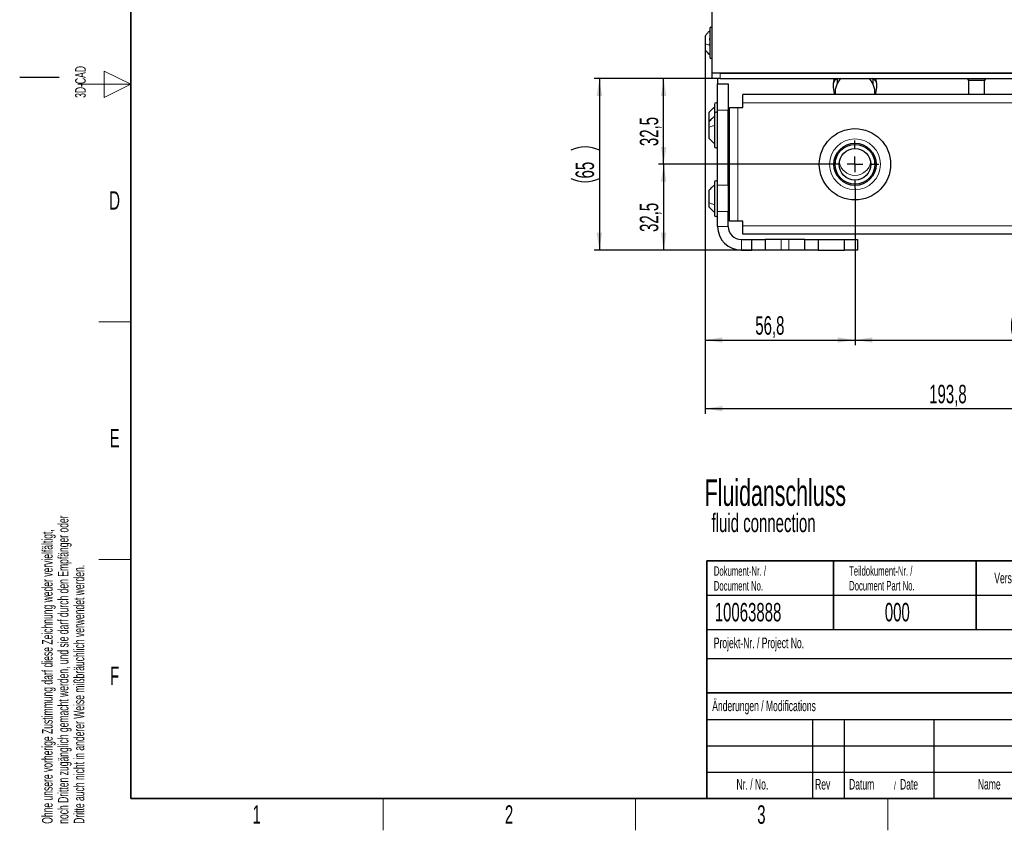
# Paper-space layout 'Blatt5' of a CAD drawing. Header units: millimetres. Extents: x 5 to 418, y 2 to 292.
# Tile 1 of 22: x 5 to 191, y 6 to 159. Entities that reach past the tile are written whole.
import ezdxf

# ---------------------------------------------------------------- set-up
doc = ezdxf.new("R2010")
doc.units = ezdxf.units.MM
doc.layers.add('SLD-0', color=7, linetype='Continuous')
doc.styles.add('SLDTEXTSTYLE0', font='TXT', dxfattribs={"width": 0.605})
doc.dimstyles.new('SLDDIMSTYLE6', dxfattribs={"dimtxt": 3.5, "dimasz": 3.302, "dimexe": 0, "dimexo": 0.0625, "dimgap": 0.875, "dimtad": 1, "dimlfac": 2, "dimrnd": 1e-09, "dimzin": 12, "dimdsep": 46, "dimtxsty": 'SLDTEXTSTYLE0', "dimsah": 1, "dimcen": 0.09, "dimadec": 0, "dimazin": 3, "dimtfac": 1, "dimtofl": 0, "dimtmove": 0, "dimatfit": 3, "dimfxl": 1, "dimfrac": 2, "dimtolj": 1, "dimtzin": 12, "dimarcsym": 0})
doc.dimstyles.new('SLDDIMSTYLE7', dxfattribs={"dimtxt": 3.5, "dimasz": 3.302, "dimexe": 0, "dimexo": 0.0625, "dimgap": 0.875, "dimtad": 1, "dimdec": 1, "dimlfac": 2, "dimrnd": 1e-09, "dimzin": 12, "dimdsep": 46, "dimtxsty": 'SLDTEXTSTYLE0', "dimsah": 1, "dimcen": 0.09, "dimadec": 0, "dimazin": 3, "dimtfac": 1, "dimtofl": 0, "dimtmove": 0, "dimatfit": 3, "dimfxl": 1, "dimfrac": 2, "dimtolj": 1, "dimtzin": 12, "dimarcsym": 0})

# ---------------------------------------------------------------- blocks, each defined once
blk = doc.blocks.new('_D_26')
at = {"layer": 'SLD-0', "color": 7}
for p, q in [((137.57, 148.34), (125.86, 148.34)), ((126.86, 132.09), (126.86, 148.34)), ((158.57, 132.09), (125.86, 132.09))]:
    blk.add_line(p, q, dxfattribs=at)
for points in [[(126.86, 148.34), (126.35, 145.04), (127.36, 145.04)], [(126.86, 132.09), (127.36, 135.39), (126.35, 135.39)]]:
    blk.add_solid(points, dxfattribs=at)
at = {"layer": 'SLD-0', "color": 7, "insert": (122.34, 135.54), "char_height": 3.5, "attachment_point": 1, "rotation": 90, "style": 'SLDTEXTSTYLE0'}
blk.add_mtext('32,5', dxfattribs=at)
blk = doc.blocks.new('_D_27')
at = {"layer": 'SLD-0', "color": 7}
for p, q in [((158.57, 132.09), (125.86, 132.09)), ((126.86, 132.09), (126.86, 115.84)), ((141.57, 115.84), (125.86, 115.84))]:
    blk.add_line(p, q, dxfattribs=at)
for points in [[(126.86, 132.09), (126.35, 128.79), (127.36, 128.79)], [(126.86, 115.84), (127.36, 119.14), (126.35, 119.14)]]:
    blk.add_solid(points, dxfattribs=at)
at = {"layer": 'SLD-0', "color": 7, "insert": (122.34, 119.29), "char_height": 3.5, "attachment_point": 1, "rotation": 90, "style": 'SLDTEXTSTYLE0'}
blk.add_mtext('32,5', dxfattribs=at)
blk = doc.blocks.new('_D_28')
at = {"layer": 'SLD-0', "color": 7}
for p, q in [((137.57, 148.34), (113.69, 148.34)), ((114.69, 148.34), (114.69, 115.84)), ((143.57, 115.84), (113.69, 115.84))]:
    blk.add_line(p, q, dxfattribs=at)
for centre, start, end in [((112, 129.39), 63.4349, 116.5651), ((112, 134.79), 243.4349, 296.5651)]:
    blk.add_arc(centre, 6.01, start, end, dxfattribs=at)
for points in [[(114.69, 148.34), (114.18, 145.04), (115.2, 145.04)], [(114.69, 115.84), (115.2, 119.14), (114.18, 119.14)]]:
    blk.add_solid(points, dxfattribs=at)
at = {"layer": 'SLD-0', "color": 7, "insert": (110.18, 129.42), "char_height": 3.5, "attachment_point": 1, "rotation": 90, "style": 'SLDTEXTSTYLE0'}
blk.add_mtext('65', dxfattribs=at)
blk = doc.blocks.new('_D_29')
at = {"layer": 'SLD-0', "color": 7}
for p, q in [((163.07, 127.59), (163.07, 97.83)), ((231.57, 127.59), (231.57, 97.83)), ((163.07, 98.83), (231.57, 98.83))]:
    blk.add_line(p, q, dxfattribs=at)
for centre, start, end in [((198.68, 101.51), 153.4349, 206.5651), ((195.95, 101.51), 333.4349, 26.5651)]:
    blk.add_arc(centre, 6.01, start, end, dxfattribs=at)
for points in [[(163.07, 98.83), (166.37, 98.32), (166.37, 99.33)], [(231.57, 98.83), (228.26, 99.33), (228.26, 98.32)]]:
    blk.add_solid(points, dxfattribs=at)
at = {"layer": 'SLD-0', "color": 7, "insert": (193.31, 103.34), "char_height": 3.5, "attachment_point": 1, "style": 'SLDTEXTSTYLE0'}
blk.add_mtext('137', dxfattribs=at)
blk = doc.blocks.new('_D_31')
at = {"layer": 'SLD-0', "color": 7}
for p, q in [((134.69, 153.85), (134.69, 84.84)), ((231.57, 127.59), (231.57, 84.84)), ((134.69, 85.84), (231.57, 85.84))]:
    blk.add_line(p, q, dxfattribs=at)
for points in [[(134.69, 85.84), (137.99, 85.33), (137.99, 86.35)], [(231.57, 85.84), (228.26, 86.35), (228.26, 85.33)]]:
    blk.add_solid(points, dxfattribs=at)
at = {"layer": 'SLD-0', "color": 7, "insert": (177.11, 90.35), "char_height": 3.5, "attachment_point": 1, "style": 'SLDTEXTSTYLE0'}
blk.add_mtext('193,8', dxfattribs=at)
blk = doc.blocks.new('_D_32')
at = {"layer": 'SLD-0', "color": 7}
for p, q in [((134.69, 153.85), (134.69, 97.83)), ((163.07, 127.59), (163.07, 97.83)), ((134.69, 98.83), (163.07, 98.83))]:
    blk.add_line(p, q, dxfattribs=at)
for points in [[(134.69, 98.83), (137.99, 98.32), (137.99, 99.33)], [(163.07, 98.83), (159.76, 99.33), (159.76, 98.32)]]:
    blk.add_solid(points, dxfattribs=at)
at = {"layer": 'SLD-0', "color": 7, "insert": (144.2, 103.34), "char_height": 3.5, "attachment_point": 1, "style": 'SLDTEXTSTYLE0'}
blk.add_mtext('56,8', dxfattribs=at)
blk = doc.blocks.new('SW_CENTERMARKSYMBOL_26')
at = {"layer": 'SLD-0', "color": 0}
for p, q in [((0, 3), (0, 4.5)), ((-3, 0), (-4.5, 0)), ((0, 0), (-1.5, 0)), ((0, 0), (0, 1.5)), ((0, 0), (0, -1.5)), ((0, 0), (1.5, 0)), ((3, 0), (4.5, 0)), ((0, -3), (0, -4.5))]:
    blk.add_line(p, q, dxfattribs=at)

psp = doc.layouts.new('Blatt5')

# ---------------------------------------------------------------- linework, layer by layer
at = {"color": 7, "linetype": 'Continuous', "lineweight": 25}
for p, q in [((136.0661, 149.3423), (136.0661, 163.8423)), ((135.5661, 157.7923), (135.5661, 154.6177)), ((134.6911, 156.3298), (134.6911, 154.8748)), ((134.6911, 154.8748), (134.6911, 153.8548)), ((135.5661, 154.6177), (135.5661, 152.3923)), ((301.0661, 149.3423), (136.0661, 149.3423)), ((136.0661, 148.3423), (136.0661, 149.3423)), ((137.5661, 149.3423), (299.5661, 149.3423)), ((137.5661, 148.3423), (136.0661, 148.3423)), ((137.0661, 148.3423), (137.0661, 147.3423)), ((137.0661, 147.3423), (139.0661, 147.3423)), ((137.0661, 142.3423), (137.0661, 147.3423)), ((137.5661, 148.3423), (299.5661, 148.3423)), ((139.0661, 147.3423), (139.0661, 142.3423)), ((184.375, 148.3002), (184.5269, 147.9923)), ((187.7571, 148.3002), (184.375, 148.3002)), ((184.4875, 148.3423), (184.4875, 148.3002)), ((187.6052, 147.9923), (184.5269, 147.9923)), ((184.5661, 147.9923), (184.5661, 145.3423)), ((187.5661, 145.3423), (187.5661, 147.9923)), ((187.6052, 147.9923), (187.7571, 148.3002)), ((187.6447, 148.3002), (187.6447, 148.3423)), ((141.8161, 143.7423), (141.8161, 145.3423)), ((295.3161, 145.3423), (141.8161, 145.3423)), ((159.3161, 145.8423), (159.3161, 145.3423)), ((166.8161, 145.3423), (166.8161, 145.8423)), ((141.8161, 142.8423), (141.8161, 143.7423)), ((135.4161, 141.8823), (135.4161, 140.4543)), ((136.4661, 143.4423), (136.4661, 141.7374)), ((136.4661, 141.6923), (136.4661, 135.4923)), ((137.0661, 128.1628), (137.0661, 142.3423)), ((139.0661, 128.1628), (139.0661, 142.3423)), ((139.3161, 121.3423), (139.3161, 142.8423)), ((139.3161, 142.8423), (140.9161, 142.8423)), ((140.9161, 142.8423), (141.8161, 142.8423)), ((135.4161, 140.4543), (135.4161, 140.1283)), ((135.4161, 140.1323), (135.4161, 139.1018)), ((139.3161, 140.0923), (139.0661, 140.0923)), ((135.4161, 139.1018), (135.4161, 137.0523)), ((139.0661, 137.0923), (139.3161, 137.0923)), ((139.0661, 134.8423), (139.3161, 134.8423)), ((159.3161, 133.4842), (159.3161, 132.8461)), ((159.3161, 132.8461), (159.3161, 132.0923)), ((166.8161, 132.8461), (166.8161, 133.4842)), ((166.8161, 132.0923), (166.8161, 132.8461)), ((136.4661, 128.6923), (136.4661, 122.4923)), ((135.4161, 127.1323), (135.4161, 124.8843)), ((137.0661, 123.1628), (137.0661, 128.1628)), ((139.0661, 128.1628), (139.0661, 123.1628)), ((139.3161, 127.0923), (139.0661, 127.0923)), ((135.4161, 124.8843), (135.4161, 124.0523)), ((137.0661, 120.3423), (137.0661, 123.1628)), ((139.0661, 124.0923), (139.3161, 124.0923)), ((139.0661, 120.3423), (139.0661, 123.1628)), ((140.9161, 121.3423), (139.3161, 121.3423)), ((141.8161, 121.3423), (140.9161, 121.3423)), ((141.8161, 120.4423), (141.8161, 121.3423)), ((141.8161, 118.8423), (141.8161, 120.4423)), ((141.5661, 117.8423), (143.5661, 117.8423)), ((295.3161, 118.8423), (141.8161, 118.8423)), ((143.5661, 115.8423), (143.5661, 117.8423)), ((143.5661, 117.8423), (146.0661, 117.8423)), ((146.0661, 117.8423), (146.0661, 115.8423)), ((149.0661, 117.8423), (146.0661, 117.8423)), ((150.5661, 117.8423), (149.0661, 117.8423)), ((153.5661, 117.8423), (150.5661, 117.8423)), ((153.5661, 115.8423), (153.5661, 117.8423)), ((153.5661, 117.8423), (156.0661, 117.8423)), ((156.0661, 117.8423), (156.0661, 115.8423)), ((156.0661, 117.8423), (161.0661, 117.8423)), ((161.0661, 115.8423), (161.0661, 117.8423)), ((161.0661, 117.8423), (163.5661, 117.8423)), ((163.5661, 117.8423), (163.5661, 115.8423)), ((141.5661, 115.8423), (143.5661, 115.8423)), ((146.0661, 115.8423), (143.5661, 115.8423)), ((149.0661, 115.8423), (146.0661, 115.8423)), ((150.5661, 115.8423), (149.0661, 115.8423)), ((153.5661, 115.8423), (150.5661, 115.8423)), ((156.0661, 115.8423), (153.5661, 115.8423)), ((156.0661, 115.8423), (161.0661, 115.8423)), ((163.5661, 115.8423), (161.0661, 115.8423))]:
    psp.add_line(p, q, dxfattribs=at)
at = {"color": 7, "linetype": 'Continuous', "lineweight": 18}
for p, q in [((137.5661, 149.3423), (137.5661, 148.3423)), ((295.3161, 143.7423), (141.8161, 143.7423)), ((139.0661, 142.3423), (137.0661, 142.3423)), ((140.9161, 142.8423), (140.9161, 121.3423)), ((135.7166, 140.4795), (135.4161, 140.4543)), ((137.0661, 128.1628), (139.0661, 128.1628)), ((139.0661, 123.1628), (137.0661, 123.1628)), ((139.0661, 120.3423), (137.0661, 120.3423)), ((141.8161, 120.4423), (295.3161, 120.4423)), ((141.5661, 117.8423), (141.5661, 115.8423)), ((149.0661, 115.8423), (149.0661, 117.8423)), ((150.5661, 115.8423), (150.5661, 117.8423))]:
    psp.add_line(p, q, dxfattribs=at)
at = {"color": 7, "linetype": 'Continuous', "lineweight": 25, "flags": 128}
for points in [[(159.1873, 145.4645), (159.2031, 145.4236), (159.2361, 145.3423)], [(166.896, 145.3423), (166.929, 145.4236), (166.9448, 145.4645)]]:
    psp.add_lwpolyline(points, dxfattribs=at)
at = {"color": 7, "linetype": 'Continuous', "lineweight": 18, "flags": 128}
for points in [[(159.4687, 133.8413), (159.338, 133.2271), (159.3161, 132.8461)], [(166.8161, 132.8461), (166.7284, 133.6037), (166.6634, 133.8413)]]:
    psp.add_lwpolyline(points, dxfattribs=at)
at = {"color": 7, "linetype": 'Continuous', "lineweight": 25}
for radius in [6.75, 4, 3.75, 3]:
    psp.add_circle((163.0661, 132.0923), radius, dxfattribs=at)
at = {"color": 7, "linetype": 'Continuous', "lineweight": 18}
psp.add_circle((163.0661, 132.0923), 4.8, dxfattribs=at)
at = {"color": 7, "linetype": 'Continuous', "lineweight": 25}
for centre, radius, start, end in [((135.8161, 157.7923), 0.25, 0, 180), ((137.2007, 155.2574), 2.875, 209.198896, 235.348482), ((135.8161, 152.3923), 0.25, 180, 0), ((163.4012, 146.9355), 4.4864, 161.72552, 178.635879), ((162.6587, 145.8402), 3.3426, 152.147353, 179.943214), ((162.8339, 145.7511), 3.5392, 132.933479, 152.198315), ((163.2982, 145.7511), 3.5392, 27.801686, 47.066521), ((163.4735, 145.8402), 3.3425, 0.003793, 27.852805), ((162.7309, 146.9355), 4.4864, 1.364121, 18.27448), ((163.0661, 146.9435), 4.1512, 178.635879, 200.871598), ((163.0661, 146.9435), 4.1512, 339.128402, 1.364121), ((136.7661, 143.4423), 0.3, 0, 180), ((136.7661, 141.6923), 0.3, 0, 180), ((136.7661, 135.4923), 0.3, 180, 360), ((136.7661, 128.6923), 0.3, 0, 180), ((136.7661, 122.4923), 0.3, 180, 360), ((141.5661, 120.3423), 4.5, 180, 270), ((141.5661, 120.3423), 2.5, 180, 270)]:
    psp.add_arc(centre, radius, start, end, dxfattribs=at)
at = {"color": 7, "linetype": 'Continuous', "lineweight": 18}
psp.add_arc((163.0661, 133.023), 3.0237, 190.327599, 349.672401, dxfattribs=at)
at = {"color": 7, "linetype": 'Continuous', "lineweight": 25}
for centre, start_param, end_param in [((163.4012, 143.8261), 4.36207007, 4.39343913), ((162.7309, 143.8261), 1.88974618, 1.92111524)]:
    psp.add_ellipse(centre, major_axis=(0, -4.774), ratio=0.93975843, start_param=start_param, end_param=end_param, dxfattribs=at)
for points, knots in [([(135.5661, 157.2923), (135.3926, 157.1569), (135.0458, 156.8862), (134.8093, 156.5153), (134.6911, 156.3298)], [0, 0, 0, 0, 0.50000004, 1, 1, 1, 1]), ([(135.5661, 157.2923), (135.3926, 157.1569), (135.0458, 156.8862), (134.8093, 156.5153), (134.6911, 156.3298)], [0, 0, 0, 0, 0.50000015, 1, 1, 1, 1]), ([(135.5661, 157.2922), (135.3926, 157.1569), (135.0458, 156.8862), (134.8093, 156.5152), (134.6911, 156.3298)], [0, 0, 0, 0, 0.50000004, 1, 1, 1, 1]), ([(135.611, 155.6193), (135.6038, 155.6372), (135.5869, 155.6792), (135.5708, 155.7504), (135.5637, 155.82), (135.5707, 155.8707), (135.5852, 155.8962), (135.6, 155.8948), (135.6053, 155.8943)], [0, 0, 0, 0, 0.14151873, 0.33008664, 0.51850977, 0.70708255, 0.89664623, 1, 1, 1, 1]), ([(135.6516, 154.5628), (135.6399, 154.5622), (135.6166, 154.561), (135.5889, 154.5886), (135.5706, 154.6383), (135.5638, 154.7077), (135.5704, 154.7869), (135.5887, 154.8638), (135.6164, 154.9304), (135.6399, 154.9598), (135.6516, 154.9746)], [0, 0, 0, 0, 0.12522067, 0.24948138, 0.37432391, 0.49906134, 0.62389537, 0.74938732, 0.87444029, 1, 1, 1, 1]), ([(159.6661, 148.3423), (159.5254, 148.2357), (159.2441, 148.0226), (158.9781, 147.5542), (158.9365, 147.2107), (158.9161, 147.0423)], [0, 0, 0, 0, 0.33758948, 0.6751803, 1, 1, 1, 1]), ([(159.6661, 148.3423), (159.6723, 148.2409), (159.6847, 148.0381), (159.6971, 147.614), (159.7033, 147.4018)], [0, 0, 0, 0, 0.49971012, 1, 1, 1, 1]), ([(166.4661, 148.3423), (166.4598, 148.2409), (166.4474, 148.0381), (166.435, 147.614), (166.4288, 147.4018)], [0, 0, 0, 0, 0.49971012, 1, 1, 1, 1]), ([(167.2161, 147.0423), (167.1942, 147.2174), (167.1505, 147.5677), (166.8781, 148.0325), (166.6016, 148.2404), (166.4661, 148.3423)], [0, 0, 0, 0, 0.337655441, 0.675318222, 1, 1, 1, 1]), ([(136.4661, 142.8423), (136.2629, 142.7131), (135.8566, 142.4546), (135.5629, 142.0731), (135.4161, 141.8823)], [0, 0, 0, 0, 0.50000016, 1, 1, 1, 1]), ([(136.4661, 142.8423), (136.2629, 142.7131), (135.8566, 142.4546), (135.5629, 142.0731), (135.4161, 141.8823)], [0, 0, 0, 0, 0.50000001, 1, 1, 1, 1]), ([(136.4661, 142.8423), (136.2629, 142.7131), (135.8566, 142.4546), (135.5629, 142.0731), (135.4161, 141.8823)], [0, 0, 0, 0, 0.50000011, 1, 1, 1, 1]), ([(136.4661, 142.8423), (136.2629, 142.7131), (135.8566, 142.4546), (135.5629, 142.0731), (135.4161, 141.8823)], [0, 0, 0, 0, 0.500000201, 1, 1, 1, 1]), ([(136.4661, 142.8423), (136.2629, 142.7131), (135.8566, 142.4546), (135.5629, 142.0731), (135.4161, 141.8823)], [0, 0, 0, 0, 0.50000005, 1, 1, 1, 1]), ([(136.4661, 142.8423), (136.2629, 142.7131), (135.8566, 142.4546), (135.5629, 142.0731), (135.4161, 141.8823)], [0, 0, 0, 0, 0.50000018, 1, 1, 1, 1]), ([(136.4661, 142.8423), (136.2629, 142.7131), (135.8566, 142.4546), (135.5629, 142.0731), (135.4161, 141.8823)], [0, 0, 0, 0, 0.50000013, 1, 1, 1, 1]), ([(136.4661, 141.0923), (136.2629, 140.9631), (135.8566, 140.7046), (135.5629, 140.3231), (135.4161, 140.1323)], [0, 0, 0, 0, 0.500000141, 1, 1, 1, 1]), ([(135.4161, 137.0523), (135.5629, 136.8615), (135.8566, 136.48), (136.2629, 136.2215), (136.4661, 136.0923)], [0, 0, 0, 0, 0.49999986, 1, 1, 1, 1]), ([(136.4661, 128.0923), (136.2629, 127.9631), (135.8566, 127.7046), (135.5629, 127.3231), (135.4161, 127.1323)], [0, 0, 0, 0, 0.500000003, 1, 1, 1, 1]), ([(135.4161, 124.0523), (135.5629, 123.8615), (135.8566, 123.48), (136.2629, 123.2215), (136.4661, 123.0923)], [0, 0, 0, 0, 0.5, 1, 1, 1, 1])]:
    psp.add_open_spline(points, degree=3, knots=knots, dxfattribs=at)
for points in [[(135.5661, 157.2923), (135.3926, 157.157), (135.0458, 156.8863), (134.8093, 156.5153), (134.6911, 156.3298)], [(135.5661, 157.2922), (135.3926, 157.1569), (135.0458, 156.8862), (134.8093, 156.5152), (134.6911, 156.3297)]]:
    psp.add_open_spline(points, degree=3, dxfattribs=at)
at = {"color": 7, "linetype": 'Continuous', "lineweight": 18}
for points in [[(135.5661, 154.7056), (135.3926, 154.7293), (135.0458, 154.7769), (134.8093, 154.8421), (134.6911, 154.8748)], [(136.4661, 139.4193), (136.2629, 139.3766), (135.8566, 139.2911), (135.5629, 139.1649), (135.4161, 139.1018)], [(136.4661, 124.4429), (136.2629, 124.5023), (135.8566, 124.6211), (135.5629, 124.7966), (135.4161, 124.8843)]]:
    psp.add_open_spline(points, degree=3, dxfattribs=at)
at = {"layer": 'SLD-0', "lineweight": 35}
for p, q in [((26, 282.5), (26, 12)), ((135, 57), (408, 57)), ((135, 57), (135, 12)), ((159, 57), (159, 44)), ((186, 57), (186, 44)), ((135, 32), (202.5, 32)), ((26, 12), (408, 12)), ((135, 12), (408, 12))]:
    psp.add_line(p, q, dxfattribs=at)
at = {"layer": 'SLD-0', "color": 7, "linetype": 'Continuous', "lineweight": 18}
for p, q in [((26, 147.25), (21, 149.75)), ((21, 149.75), (21, 144.75)), ((16, 147.25), (26, 147.25)), ((21, 144.75), (26, 147.25))]:
    psp.add_line(p, q, dxfattribs=at)
at = {"layer": 'SLD-0'}
for p, q in [((12.5, 148.5), (5, 148.5)), ((135, 50.5), (202.5, 50.5)), ((135, 38.5), (202.5, 38.5)), ((135, 27), (202.5, 27)), ((155, 27), (155, 12)), ((161, 27), (161, 12)), ((178, 27), (178, 12)), ((135, 22), (202.5, 22)), ((135, 17), (202.5, 17))]:
    psp.add_line(p, q, dxfattribs=at)
at = {"layer": 'SLD-0', "lineweight": 18}
for p, q in [((20, 102.25), (26, 102.25)), ((20, 57.25), (26, 57.25)), ((73.75, 6), (73.75, 12)), ((121.5, 6), (121.5, 12)), ((169.25, 6), (169.25, 12))]:
    psp.add_line(p, q, dxfattribs=at)
at = {"layer": 'SLD-0', "lineweight": 25}
psp.add_line((135, 44), (202.5, 44), dxfattribs=at)

# ---------------------------------------------------------------- block references
at = {"layer": 'SLD-0', "color": 7}
psp.add_blockref('SW_CENTERMARKSYMBOL_26', (163.0661, 132.0923), dxfattribs=at)

# ---------------------------------------------------------------- texts
at = {"layer": 'SLD-0', "char_height": 2, "attachment_point": 1, "rotation": 90, "style": 'SLDTEXTSTYLE0'}
for s, insert in [('3D-CAD', (15.4939, 144.6806)), ('noch Dritten zugänglich gemacht werden, und sie darf durch den Empfänger oder', (12.2299, 7.2381)), ('Ohne unsere vorherige Zustimmung darf diese Zeichnung weder vervielfältigt,', (9.2299, 7.2381)), ('Dritte auch nicht in anderer Weise mißbräuchlich verwendet werden.', (15.2299, 7.2381))]:
    psp.add_mtext(s, dxfattribs=dict(at, insert=insert))
at = {"layer": 'SLD-0', "style": 'SLDTEXTSTYLE0'}
for s, insert, char_height, attachment_point in [('D', (22.9597, 127.0011), 3.5, 2), ('E', (22.9816, 82.0011), 3.5, 2), ('Fluidanschluss', (134.6141, 72.4301), 5, 1), ('fluid connection', (135.9266, 65.9616), 3.5, 1), ('Dokument-Nr. /', (136.354, 55.9891), 1.8, 1), ('Teildokument-Nr. /', (161.9554, 56.0073), 1.8, 1), ('Version', (189.4285, 54.7601), 2, 1), ('Document No.', (136.354, 53.1891), 1.8, 1), ('Document Part No.', (161.9554, 53.2073), 1.8, 1), ('10063888', (136.5297, 49.0581), 3.5, 1), ('000', (168.711, 49.0581), 3.5, 1), ('Projekt-Nr. / Project No.', (136.3454, 42.4834), 2, 1), ('F', (22.9536, 37.0011), 3.5, 2), ('Änderungen / Modifications', (136.0531, 30.5619), 2, 1), ('Nr. / No.', (140.6365, 15.7244), 2, 1), ('Rev', (155.5183, 15.7244), 2, 1), ('Datum', (161.9462, 15.7244), 2, 1), ('/', (170.4292, 15.2243), 1.5, 1), ('Date', (171.5854, 15.7244), 2, 1), ('Name', (186.3108, 15.729), 2, 1), ('1', (49.8527, 10.743), 3.5, 2), ('2', (97.6027, 10.743), 3.5, 2), ('3', (145.3527, 10.743), 3.5, 2)]:
    psp.add_mtext(s, dxfattribs=dict(at, insert=insert, char_height=char_height, attachment_point=attachment_point))

# ---------------------------------------------------------------- dimensions: what is measured, and where the dimension line sits
at = {"layer": 'SLD-0', "color": 7}
for base, p2, picture, middle in [((231.5660561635, 85.8423072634), (231.5660561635, 127.5923072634), '_D_31', (183.1285561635, 85.8423072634)), ((163.0660561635, 98.82555171), (163.0660561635, 127.5923072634), '_D_32', (148.8785561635, 98.82555171))]:
    dim = psp.add_linear_dim(base=base, p1=(134.6910561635, 153.8548072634), p2=p2, dimstyle='SLDDIMSTYLE7', dxfattribs=at)
    dim.commit()
    dim.dimension.update_dxf_attribs({"geometry": picture, "text_midpoint": middle, "dimtype": 160})
dim = psp.add_linear_dim(base=(114.6891, 115.8423), p1=(137.5661, 148.3423), p2=(143.5661, 115.8423), angle=90, text='(<>)', dimstyle='SLDDIMSTYLE6', dxfattribs=at)
dim.commit()
dim.dimension.update_dxf_attribs({"geometry": '_D_28', "text_midpoint": (114.6891, 132.0923), "dimtype": 160})
for base, p2, picture, middle in [((126.8562, 148.3423), (137.5661, 148.3423), '_D_26', (126.8562, 140.2173)), ((126.8562, 115.8423), (141.5661, 115.8423), '_D_27', (126.8562, 123.9673))]:
    dim = psp.add_linear_dim(base=base, p1=(158.5661, 132.0923), p2=p2, angle=90, dimstyle='SLDDIMSTYLE6', dxfattribs=at)
    dim.commit()
    dim.dimension.update_dxf_attribs({"geometry": picture, "text_midpoint": middle, "dimtype": 160})
dim = psp.add_linear_dim(base=(231.5661, 98.8256), p1=(163.0661, 127.5923), p2=(231.5661, 127.5923), text='(<>)', dimstyle='SLDDIMSTYLE6', dxfattribs=at)
dim.commit()
dim.dimension.update_dxf_attribs({"geometry": '_D_29', "text_midpoint": (197.3161, 98.8256), "dimtype": 160})

doc.saveas('drawing.dxf')
